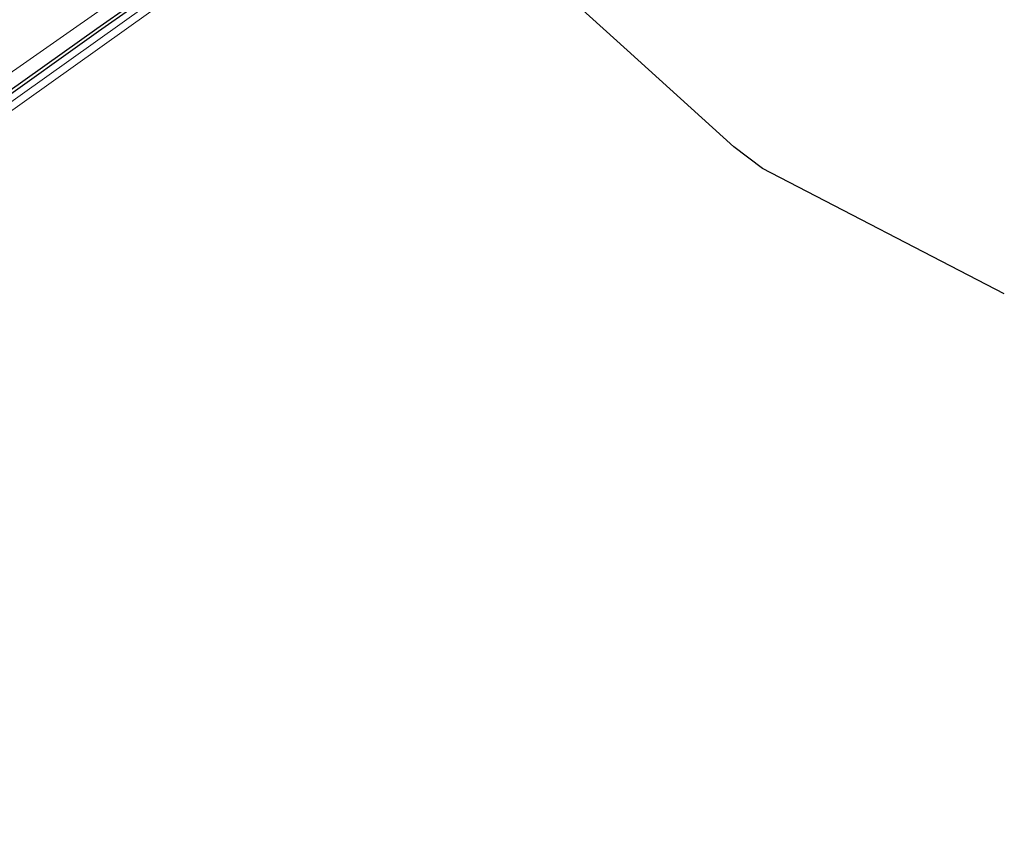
# Model space of a CAD drawing. Header units: metres. Extents: x 169249 to 194689, y 406250 to 412203.
# Tile 218 of 256: x 183715 to 183781, y 409672 to 409727. Entities that reach past the tile are written whole.
import ezdxf

# ---------------------------------------------------------------- set-up
doc = ezdxf.new("R2010")
doc.units = ezdxf.units.M
doc.layers.add('BGT_NLCS_N264$0$B-WE-IE-TERREINAFSCHEIDING_KUNSTMATIG_HEKWERK_RASTER-G', color=252, linetype='CONTINUOUS')
doc.layers.add('BGT_NLCS_N264$0$B-WE-OG-TOPOGRAFIE_WATER_SLOOT-GV', color=252, linetype='CONTINUOUS')
doc.layers.add('BGT_NLCS_N264$0$B-WE-OG-TOPOGRAFIE_WEG_BERM-GV', color=252, linetype='CONTINUOUS', lineweight=18)
doc.layers.add('X-XX-AL-REFERENTIE-G', color=7, linetype='CONTINUOUS', lineweight=18)

# ---------------------------------------------------------------- blocks, each defined once
blk = doc.blocks.new('BGT_NLCS_N264')
at = {"layer": 'BGT_NLCS_N264$0$B-WE-IE-TERREINAFSCHEIDING_KUNSTMATIG_HEKWERK_RASTER-G'}
blk.add_polyline3d([(183781.13, 409708.486, 12.723), (183765.018, 409716.854, 12.447), (183763.103, 409718.293, 12.423), (183755.988, 409724.728, 12.351), (183745.01, 409734.658, 12.24), (183743.032, 409738.165, 12.399)], dxfattribs=at)
at = {"layer": 'BGT_NLCS_N264$0$B-WE-OG-TOPOGRAFIE_WATER_SLOOT-GV'}
for points in [[(183720.622, 409726.167, 11.48), (183713.515, 409721.11, 11.519)], [(183713.626, 409720.944, 11.519), (183720.737, 409726.004, 11.48), (183727.602, 409730.817, 11.419), (183746.491, 409742.613, 11.25), (183757.137, 409749.261, 11.31), (183770.185, 409756.314, 11.284), (183770.05, 409756.7, 11.284), (183757.035, 409749.433, 11.31), (183746.385, 409742.783, 11.25), (183727.491, 409730.984, 11.419), (183720.622, 409726.167, 11.48)]]:
    blk.add_polyline3d(points, dxfattribs=at)
at = {"layer": 'BGT_NLCS_N264$0$B-WE-OG-TOPOGRAFIE_WEG_BERM-GV'}
for points in [[(183770.598, 409757.194, 12.078), (183770.805, 409756.874, 12.078), (183770.876, 409756.393, 12.078), (183770.594, 409755.87, 12.096), (183770.486, 409755.801, 12.098), (183769.331, 409755.05, 12.123), (183753.813, 409746.074, 12.144), (183735.42, 409735.133, 12.075), (183727.185, 409730.055, 12.143), (183713.88, 409720.565, 12.216), (183705.03, 409714.252, 12.265), (183683.479, 409698.816, 12.364), (183683.268, 409698.622, 12.394), (183678.36, 409695.079, 12.469), (183674.323, 409692.177, 12.574), (183667.956, 409688.096, 12.631), (183659.906, 409682.421, 12.628), (183653.31, 409677.127, 12.658), (183649.902, 409673.598, 12.797), (183649.374, 409673.015, 12.986), (183648.815, 409672.715, 13.172)], [(183648.815, 409672.715, 13.172), (183648.132, 409673.111, 13.238), (183647.861, 409674.033, 13.253), (183647.971, 409674.852, 13.25), (183648.342, 409675.391, 13.207), (183650.93, 409677.518, 13.14), (183664.404, 409688.592, 12.791), (183673.627, 409694.271, 12.562), (183687.162, 409703.232, 12.367), (183705.127, 409716.389, 12.167), (183712.985, 409721.903, 12.13), (183726.314, 409731.253, 12.068), (183749.055, 409745.696, 12.061)], [(183649.449, 409672.381, 13.151), (183649.686, 409672.616, 12.986), (183650.267, 409673.256, 12.797), (183653.647, 409676.757, 12.658), (183660.206, 409682.022, 12.628), (183668.235, 409687.681, 12.631), (183674.604, 409691.763, 12.574), (183678.652, 409694.673, 12.469), (183683.584, 409698.234, 12.394), (183683.795, 409698.428, 12.364), (183705.321, 409713.845, 12.265), (183714.158, 409720.149, 12.216), (183727.462, 409729.638, 12.143), (183735.679, 409734.705, 12.075), (183739.483, 409736.968, 12.112), (183742.646, 409738.849, 12.144), (183743.032, 409738.165, 12.399)]]:
    blk.add_polyline3d(points, dxfattribs=at)

msp = doc.modelspace()

# ---------------------------------------------------------------- block references
at = {"layer": 'X-XX-AL-REFERENTIE-G'}
msp.add_blockref('BGT_NLCS_N264', (0, 0), dxfattribs=at)

doc.saveas('drawing.dxf')
